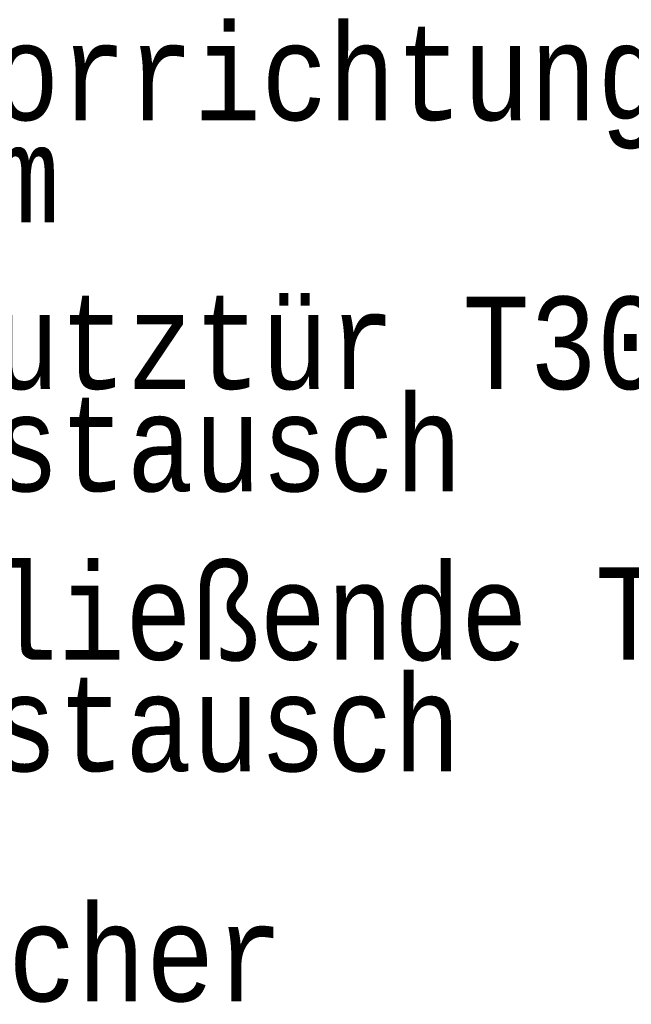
# Model space of a CAD drawing. Header units: metres. Extents: x -10.5 to 26.1, y -9 to 19.2.
# Tile 10 of 22: x -5.3284 to -5.3119, y -4.9549 to -4.9283. Entities that reach past the tile are written whole.
import ezdxf

# ---------------------------------------------------------------- set-up
doc = ezdxf.new("R2010")
doc.units = ezdxf.units.M
doc.linetypes.add('AUSGEZOGEN', pattern=[0])
doc.layers.add('XR$4$STANDARD', color=7, linetype='Continuous', lineweight=25)
doc.styles.add('LUCIDACONSOLE', font='LUCON.TTF')

msp = doc.modelspace()

# ---------------------------------------------------------------- texts
at = {"layer": 'XR$4$STANDARD', "color": 0, "linetype": 'AUSGEZOGEN', "lineweight": 25, "char_height": 0.0025, "attachment_point": 1, "style": 'LUCIDACONSOLE'}
for s, insert, width, line_spacing_factor in [('{\\fLucida Console|i0|b0;\\H0.002500;\\W0.857143;\\C7;Auslösevorrichtung}\\P{\\fLucida Console|i0|b0;\\H0.002500;\\W0.857143;\\C7;Hausalarm}\\P', (-5.343687, -4.928529), 0.03837048, 0.662651), ('{\\fLucida Console|i0|b0;\\H0.002500;\\W0.857143;\\C7;Brandschutztür T30, RS}\\P{\\fLucida Console|i0|b0;\\H0.002500;\\W0.857143;\\C7;Neu / Austausch}\\P', (-5.343691, -4.935793), 0.0466602, 0.662651), ('{\\fLucida Console|i0|b0;\\H0.002500;\\W0.857143;\\C7;dichtschließende Tür}\\P{\\fLucida Console|i0|b0;\\H0.002500;\\W0.857143;\\C7;Neu / Austausch}\\P', (-5.343737, -4.943104), 0.04251628, 0.722892)]:
    msp.add_mtext(s, dxfattribs=dict(at, insert=insert, width=width, line_spacing_factor=line_spacing_factor))
at = {"layer": 'XR$4$STANDARD', "color": 0, "linetype": 'AUSGEZOGEN', "lineweight": 25, "insert": (-5.343658, -4.954865), "char_height": 0.0025, "width": 0.02596141, "attachment_point": 7, "style": 'LUCIDACONSOLE'}
msp.add_mtext('\\W0.88;Feuerlöscher', dxfattribs=at)

doc.saveas('drawing.dxf')
